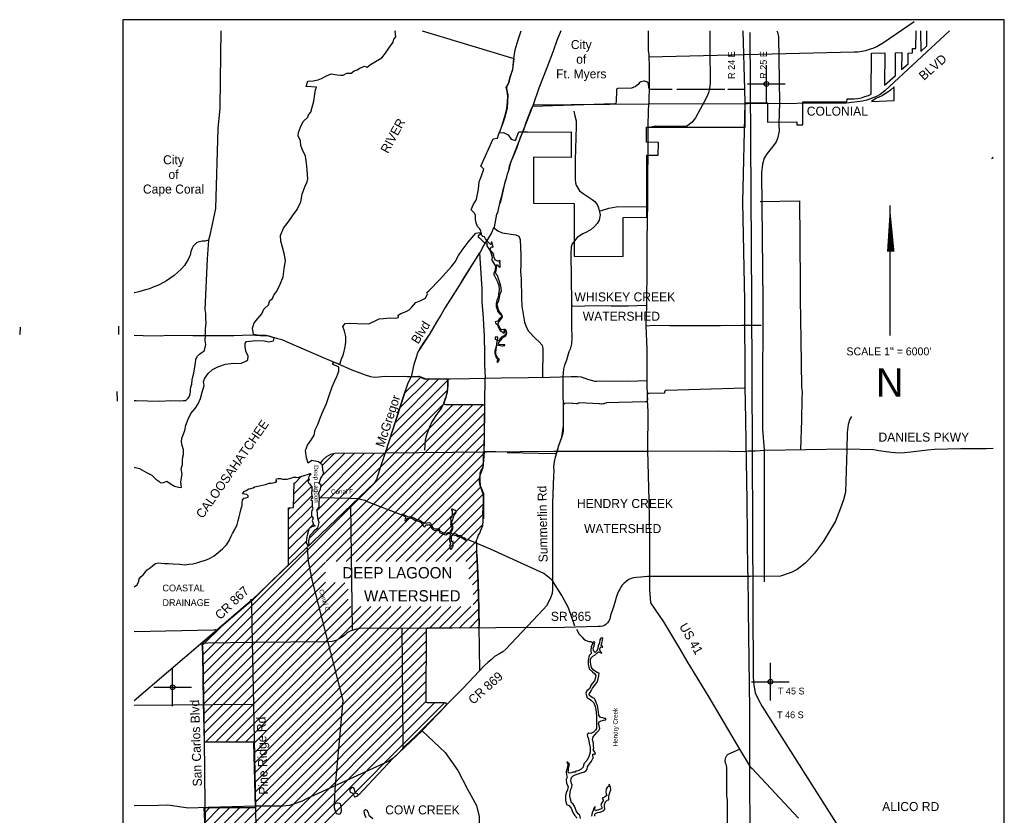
# Model space of a CAD drawing. Extents: x 181614 to 233896, y 763655 to 828051.
# Tile 2 of 2: x 181614 to 233896, y 785806 to 828051. Entities that reach past the tile are written whole.
import ezdxf
from ezdxf.enums import TextEntityAlignment as Align

# ---------------------------------------------------------------- set-up
doc = ezdxf.new("R2010")
doc.units = 0
doc.header["$LTSCALE"] = 800
doc.header["$PDMODE"] = 34
doc.header["$PDSIZE"] = 250
doc.linetypes.add('DASHED', pattern=[0])
doc.linetypes.add('STREAM', pattern=[0])
doc.layers.get('0').update_dxf_attribs({"linetype": 'CONTINUOUS'})
for name, color, linetype in [('BORDER', 1, 'CONTINUOUS'), ('CITY', 14, 'DASHED'), ('MAJROADS', 9, 'CONTINUOUS'), ('RR', 12, 'CONTINUOUS'), ('TEXT', 7, 'CONTINUOUS'), ('TRUNKS', 5, 'STREAM'), ('WATER', 4, 'CONTINUOUS'), ('WSFILL', 13, 'CONTINUOUS'), ('WSHEDS', 3, 'CONTINUOUS')]:
    doc.layers.add(name, color=color, linetype=linetype)

# ---------------------------------------------------------------- blocks, each defined once
blk = doc.blocks.new('TICK')
at = {"color": 0}
for points in [[(500, 0), (500, 1000)], [(0, 500), (1000, 500)]]:
    blk.add_lwpolyline(points, dxfattribs=at)
blk.add_point((500, 500), dxfattribs=at)
blk = doc.blocks.new('*X')
at = {"color": 0}
for p, q in [((201291, 805867), (204342, 808918)), ((201545, 806652), (203868, 808974)), ((201799, 807436), (203334, 808971)), ((202053, 808220), (202907, 809074)), ((202394, 809092), (202397, 809095)), ((201037, 805083), (204331, 808377)), ((191334, 794319), (204615, 807600)), ((191344, 793799), (205144, 807599)), ((191353, 793278), (205673, 807597)), ((197001, 800516), (204149, 807664)), ((197882, 799276), (206201, 807596)), ((198412, 799276), (206317, 807181)), ((198942, 799276), (206310, 806643)), ((199473, 799276), (206303, 806106)), ((200003, 799276), (206292, 805565)), ((197417, 801993), (200452, 805028)), ((197471, 801517), (200984, 805030)), ((197526, 802632), (199920, 805027)), ((197610, 803247), (199389, 805026)), ((197695, 804393), (198318, 805016)), ((197703, 803870), (198857, 805024)), ((200533, 799276), (206266, 805009)), ((201064, 799276), (206214, 804426)), ((196169, 802867), (196967, 803665)), ((196185, 803413), (196578, 803806)), ((201594, 799276), (206050, 803732)), ((196154, 802321), (197105, 803272)), ((202124, 799276), (206098, 803250)), ((195885, 801522), (197125, 802762)), ((202655, 799276), (206247, 802869)), ((195883, 802050), (195972, 802139)), ((195886, 800993), (197137, 802243)), ((203185, 799276), (206247, 802338)), ((195888, 800464), (197119, 801695)), ((203715, 799276), (206247, 801808)), ((195890, 799936), (196960, 801006)), ((196980, 801026), (197218, 801264)), ((204246, 799276), (206212, 801243)), ((195891, 799407), (196834, 800350)), ((204776, 799276), (205870, 800370)), ((205306, 799276), (205891, 799861)), ((191363, 792757), (197853, 799247)), ((205454, 798893), (205909, 799348)), ((191372, 792236), (197853, 798717)), ((205454, 798363), (205930, 798839)), ((191382, 791716), (197853, 798186)), ((191394, 791197), (198366, 798170)), ((191406, 790679), (198884, 798157)), ((205659, 798038), (205948, 798327)), ((191418, 790161), (199062, 797805)), ((205684, 797532), (205964, 797813)), ((205684, 797002), (205978, 797296)), ((191482, 789694), (199062, 797274)), ((192012, 789694), (199204, 796886)), ((192543, 789694), (199735, 796886)), ((193073, 789694), (200265, 796886)), ((193603, 789694), (200795, 796886)), ((194054, 789615), (201326, 796886)), ((194067, 789097), (201856, 796886)), ((194080, 788580), (202386, 796886)), ((194093, 788062), (202917, 796886)), ((194105, 787545), (203447, 796886)), ((194118, 787027), (203977, 796886)), ((203354, 795733), (204508, 796886)), ((203888, 795737), (205038, 796886)), ((204423, 795741), (205568, 796886)), ((204958, 795745), (205989, 796777)), ((205492, 795750), (206000, 796257)), ((191316, 794832), (192429, 795944)), ((194131, 786510), (203189, 795567)), ((191778, 783626), (203187, 795035)), ((192317, 783635), (203185, 794503)), ((192857, 783644), (203183, 793971)), ((193396, 783654), (203181, 793439)), ((193936, 783663), (203180, 792907)), ((194444, 783641), (203178, 792375)), ((194965, 783632), (203185, 791851)), ((195553, 783689), (203656, 791792)), ((196251, 783857), (204185, 791791)), ((191423, 785923), (191716, 786216)), ((191445, 785415), (192246, 786216)), ((191468, 784907), (192777, 786216)), ((191490, 784399), (193307, 786216)), ((191513, 783891), (193837, 786216))]:
    blk.add_line(p, q, dxfattribs=at)

msp = doc.modelspace()

# ---------------------------------------------------------------- linework, layer by layer
at = {"layer": 'BORDER', "color": 0}
msp.add_lwpolyline([(187096, 764451), (233896, 764451), (233896, 828051), (187096, 828051)], close=True, dxfattribs=at)
at = {"layer": 'CITY', "color": 0}
for points in [[(202992, 827451), (207856, 825995), (207790, 825407), (207642, 824955), (207581, 824717), (207483, 824506), (207464, 824406), (207487, 824313), (207525, 824060), (207491, 823349), (207348, 822817), (207249, 822495), (207135, 822186), (207057, 822041), (207301, 822058), (207546, 821937), (207709, 821707), (207945, 821636), (208122, 822105), (208564, 822105), (208583, 822076), (210897, 822103), (210892, 820733), (208888, 820747), (208889, 818315), (211064, 818297), (211056, 815500), (213663, 815481), (213661, 817553), (214917, 817566), (214908, 820851), (215522, 820860), (215532, 821530), (214899, 821541), (214899, 822339), (220143, 822343), (220142, 823630), (221315, 823639), (221320, 822611), (222876, 822619), (222876, 822466), (223202, 822473), (223192, 823684), (225534, 823682), (225543, 823844), (225930, 823844), (226110, 823862), (226320, 823908), (226492, 823967), (226681, 824026), (226833, 824102), (226837, 826274), (227545, 826287), (227532, 824568), (228125, 825094), (228110, 826298), (228448, 826301), (228443, 825408), (228789, 825712), (228795, 826282), (229021, 826283), (229028, 826518), (229201, 826526), (229210, 827451)], [(229452, 827451), (229456, 826367), (229784, 826661), (229788, 827451)], [(233296, 820758), (233242, 820683), (233296, 820724)]]:
    msp.add_lwpolyline(points, dxfattribs=at)
msp.add_lwpolyline([(226846, 823711), (228046, 823756), (228046, 824478), (227848, 824307), (227713, 824207), (227532, 824090), (227406, 824000), (227270, 823946), (227072, 823864)], close=True, dxfattribs=at)
at = {"layer": 'MAJROADS', "color": 0}
msp.add_lwpolyline([(215029, 826073), (225918, 826338, 0.144825), (227481, 826842), (229110, 827955, -0.367714)], format="xyb", dxfattribs=at)
for points in [[(210341, 827451), (210144, 826953), (209939, 826376), (209606, 825491), (209179, 824413), (208879, 823535), (208751, 823268), (208503, 822624), (208358, 822181), (208187, 821797), (207990, 821204), (207666, 820410), (207580, 820084), (207503, 819841), (207442, 819616), (207373, 819382), (207253, 818922), (207175, 818612), (207106, 818386), (207097, 818294), (207045, 818060), (206985, 817792), (206934, 817717), (206803, 817031), (206744, 816923), (206718, 816864), (206709, 816822), (206667, 816739), (206506, 816472), (206455, 816372), (206362, 816263), (206268, 816071), (206056, 815704), (205810, 815337), (205234, 814420), (204945, 813936), (204521, 813269), (204207, 812777), (203970, 812359), (203758, 812034), (203376, 811358), (203113, 810975), (202884, 810624), (202800, 810483), (202723, 810324), (202680, 810173), (202534, 809739), (202395, 809095), (202225, 808752), (201977, 808034), (201403, 806261), (201025, 805049), (200837, 804523), (200717, 804155), (200562, 803645), (200454, 803465), (193976, 797261), (191346, 794991), (187696, 791888)], [(192289, 827451), (192262, 824854), (192250, 823354), (192133, 822265), (192009, 818026), (191705, 816613), (191645, 816345), (191562, 815357), (191449, 812668), (191449, 812668)], [(230984, 827451), (227549, 824271), (227303, 824083), (227108, 823981), (226597, 823779), (226362, 823725), (225508, 823624), (220257, 823576), (214987, 823563), (208874, 823508)], [(214980, 827451), (214993, 826398), (215026, 826214), (215045, 825485), (215030, 824588), (215015, 823642), (214987, 823307), (214963, 822310), (214942, 818388), (214918, 816311), (214922, 815632), (214908, 814911), (214893, 812934), (214893, 812859), (214868, 811795), (214909, 810563), (214922, 808929), (214931, 807856), (214960, 807253), (214945, 805175), (215017, 802543), (215053, 800565), (215064, 798655), (215057, 797784), (215110, 797087), (215807, 796077), (216643, 794663), (217040, 793998), (218199, 792071), (219837, 789310), (220400, 788385), (220500, 788300), (222969, 785651)], [(218255, 827451), (218258, 826543), (218278, 824666), (218250, 824407), (218182, 824172), (218122, 823989), (217943, 823655), (217739, 823304), (217501, 822845), (217324, 822604), (217012, 822388), (215370, 822392), (214963, 822310)], [(221825, 827451), (221847, 827387), (221898, 827132), (221959, 823650), (221929, 822499), (221935, 822126), (221857, 821743), (221773, 821564), (221579, 821308), (221301, 820943), (221147, 820695), (221048, 820386), (220995, 819917), (221071, 813091), (221053, 807739), (221048, 806316), (221153, 805208), (221153, 798195)], [(211040, 823186), (211089, 822948), (211168, 822677), (211161, 822397), (211113, 820595), (211101, 820020), (211103, 819566), (211123, 819388), (211160, 819267), (211346, 818964), (211525, 818828), (212007, 818511), (212148, 818396), (212274, 818233), (212354, 818064), (212439, 817688), (212380, 817414), (212284, 817221), (212132, 817065), (211953, 816915), (211704, 816776), (211509, 816682), (211223, 816485), (211142, 816396), (210952, 816148), (210892, 815985), (210887, 815643), (210922, 813052), (210915, 811787), (210925, 811158), (210916, 810844), (210841, 810561), (210778, 810416), (210641, 809977), (210534, 809699), (210482, 809487), (210462, 809106), (210461, 808408), (210478, 807331), (210473, 806194), (210453, 806089), (210384, 805845), (210211, 805380), (210162, 805210), (210096, 804990), (210050, 804830), (210001, 804573), (209966, 804307), (209970, 804075), (209954, 803833), (209907, 802355), (209907, 799718), (209907, 797808), (209883, 797588), (209803, 797346), (209698, 797130), (209588, 796932), (209433, 796760), (207433, 794627), (207265, 794490), (207055, 794357), (206834, 794236), (206668, 794086), (206469, 793924), (206289, 793752), (205158, 792561), (204449, 791849), (203812, 791187), (203132, 790499), (202624, 790013), (202088, 789493), (201762, 789138), (201602, 788979), (201438, 788833), (201222, 788687), (200984, 788578), (196847, 786682), (196613, 786552), (196159, 786396), (195936, 786335), (195587, 786295), (195231, 786285), (194135, 786285), (191629, 786225), (190570, 786191), (189475, 786346), (188986, 786330), (187696, 786304)], [(220933, 818393), (220941, 818393), (223019, 818437), (223038, 816392), (223053, 813936), (223056, 813224), (223099, 811028), (223107, 809813), (223123, 808556), (223154, 808271), (223143, 807919), (223118, 806788), (223073, 805222)], [(212451, 817899), (212900, 818041), (213280, 818109), (214923, 818126)], [(206766, 817016), (207000, 816832), (207235, 816735), (207961, 816624), (208110, 816553), (208188, 816384), (208224, 815548), (208225, 815058), (208215, 814683), (208235, 814293), (208251, 813273), (208278, 812837), (208411, 811985), (208509, 811756), (208622, 811533), (208998, 811127), (209174, 810966), (209348, 810768), (209388, 810568), (209377, 809069)], [(191645, 816345), (191463, 816298), (191379, 816290), (191295, 816291), (191161, 816250), (191085, 816242), (191010, 816201), (190909, 816118), (190824, 816026), (190781, 815926), (190696, 815751), (190661, 815541), (190627, 815475), (190551, 815324), (190474, 815174), (190364, 815007), (190204, 814824), (190018, 814641), (189824, 814467), (189588, 814309), (189411, 814193), (189243, 814102), (188991, 813962), (188738, 813863), (188503, 813764), (188302, 813707), (187949, 813601), (187705, 813552), (187696, 813551)], [(206031, 815676), (206075, 814838), (206151, 813765), (206154, 813095), (206223, 812214), (206237, 811854), (206275, 811267), (206301, 810287), (206297, 809742), (206333, 809030)], [(191449, 812668), (191476, 812443), (191476, 812326), (191474, 812150), (191490, 811991), (191480, 811756), (191471, 811664), (191470, 811522), (191468, 811354)], [(210954, 812869), (210945, 812836), (212286, 812876), (213015, 812854), (213920, 812856), (214876, 812899)], [(181634, 811728), (181622, 811360)], [(186863, 811782), (186868, 811329)], [(214868, 811795), (215270, 811824), (216125, 811817), (216476, 811815), (216988, 811819), (217658, 811806), (218823, 811806), (219954, 811823), (220993, 811832)], [(181625, 811336), (181614, 811360)], [(187696, 811299), (188177, 811286), (189090, 811263), (189425, 811294), (190799, 811275), (192978, 811284), (193874, 811310), (194385, 811290), (194729, 811279), (194996, 811218), (195247, 811133), (195540, 811072), (195882, 810902), (197728, 810117), (198530, 809776), (199248, 809460), (199958, 809195), (200242, 809101), (200477, 809074), (201030, 809128), (201675, 809107), (201985, 809121), (202195, 809111), (202521, 809109), (202723, 809107), (202831, 809106), (202932, 809055), (203048, 808996), (203157, 808970), (203291, 808985), (203568, 808983), (204473, 808977), (205478, 808994), (207179, 809032), (208638, 809046), (209760, 809062), (210900, 809112), (211235, 809110), (211428, 809083), (211771, 808972), (212147, 808852), (212264, 808851), (212566, 808882), (213915, 808863), (214921, 808898)], [(187696, 807830), (187797, 807828), (188409, 807815), (189054, 807794), (189641, 807823), (190169, 807819), (190311, 807835), (190428, 807834), (190496, 807892), (190555, 807950), (190589, 808000), (190631, 808067), (190674, 808184), (190692, 808284), (190692, 808402), (190710, 808536), (190753, 808703), (190780, 808921), (190815, 809088), (190867, 809280), (190902, 809515), (190928, 809699), (190946, 809858), (190964, 809975), (190964, 810034), (191058, 810192), (191159, 810300), (191310, 810391), (191403, 810458), (191446, 810583), (191490, 810809), (191466, 811010)], [(191466, 811010), (191485, 811287)], [(191485, 811287), (191468, 811354)], [(204339, 808978), (204345, 808651), (204317, 808274), (204222, 807939), (204136, 807697), (204034, 807480), (203924, 807313), (203712, 807038), (203500, 806696), (203372, 806413), (203279, 806179), (203219, 805995), (203149, 805727), (203131, 805451), (203104, 805200)], [(206243, 804751), (206276, 805068), (206320, 807716), (206333, 809030)], [(186780, 808305), (186793, 807802)], [(225776, 806990), (225690, 806836), (225608, 806555), (225553, 806138), (225532, 805233), (225465, 802969), (225363, 802555), (225203, 802121), (224930, 801430), (224287, 800359), (223815, 799730), (223538, 799399), (223312, 799170), (222897, 798862), (222576, 798696), (222012, 798498), (220401, 798482), (215063, 798491), (214949, 798478), (214593, 798447), (214364, 798433), (214200, 798419), (214085, 798382), (213950, 798329), (213817, 798214), (213693, 798120), (213591, 798017), (213535, 797923), (213474, 797805), (213388, 797667), (213306, 797417), (213207, 797105), (213119, 796823), (212983, 796420), (212945, 796239), (212895, 796119), (212824, 796029), (212741, 795941), (212674, 795893), (212573, 795853), (212447, 795828), (212323, 795826), (210537, 795786), (203246, 795734), (199675, 795719), (199481, 795694), (199269, 795627), (199195, 795594), (199052, 795526), (198971, 795458), (198884, 795379), (198806, 795317), (198664, 795229), (198586, 795168), (198451, 795110), (198333, 795062), (198213, 795033), (198052, 795025), (193972, 794975), (191610, 794953), (191244, 794923)], [(233296, 805280), (232941, 805273), (231572, 805261), (230197, 805229), (229811, 805189), (228932, 805096), (228592, 805056), (228320, 805043), (227887, 805077), (227238, 805166), (226967, 805208), (225526, 805241), (221175, 805179), (220681, 805144), (220295, 805132), (220103, 805112), (219301, 805119), (218736, 805134), (214975, 805123), (209970, 805116), (201018, 805030)], [(206228, 801553), (206229, 801684), (206214, 801885), (206232, 802053), (206234, 802363), (206235, 802547), (206237, 802740), (206221, 802874), (206180, 802966), (206123, 803168), (206073, 803311), (206033, 803512), (206026, 803730), (206061, 803872), (206070, 803973), (206096, 804081), (206147, 804173), (206198, 804248), (206224, 804382), (206234, 804634), (206243, 804751), (206236, 804910), (206245, 805069)], [(199282, 795675), (199194, 802246)], [(205896, 799667), (205883, 800220), (205875, 800312), (205867, 800396), (205885, 800446), (205919, 800513), (205970, 800680), (206038, 800789), (206106, 800939), (206174, 801106), (206208, 801190), (206227, 801458), (206228, 801553)], [(206042, 793492), (206010, 795837), (205972, 797555), (205938, 798644), (205896, 799667)], [(193881, 797274), (193918, 797083), (193942, 795926), (194025, 791646), (194138, 786216), (194145, 785057), (194157, 784404), (194155, 784161), (194146, 784010), (194145, 783926), (194120, 783910), (194061, 783893), (193860, 783895), (193675, 783871), (192821, 783894), (192502, 783855), (191849, 783868), (191522, 783862)], [(201912, 795766), (201954, 789708), (201954, 789347)], [(187696, 795570), (191904, 795653), (191991, 795671), (192076, 795630)], [(191296, 794949), (191333, 794362), (191416, 789837), (191440, 786343), (191459, 785530)], [(194001, 791685), (187696, 791628)], [(219175, 781389), (219209, 782587), (219206, 786618), (219166, 786836), (219160, 788319), (219145, 788470), (219087, 788579), (219080, 788730), (219114, 788881), (219157, 788989), (219233, 789048), (219837, 789310)]]:
    msp.add_lwpolyline(points, dxfattribs=at)
at = {"layer": 'RR', "color": 0}
msp.add_lwpolyline([(220389, 827375), (220465, 813086), (220564, 793119), (220592, 792723), (220664, 792315), (220836, 791935), (221047, 791579), (228994, 779044)], dxfattribs=at)
at = {"layer": 'TEXT', "color": 0}
msp.add_line((227824, 818184), (227824, 811284), dxfattribs=at)
msp.add_lwpolyline([(227824, 818184, 0, 400, 0), (227866, 815737, 400, 400, 0)], format="xyseb", dxfattribs=at)
at = {"layer": 'TRUNKS', "color": 0}
for points in [[(197524, 802676), (199181, 802648), (199554, 802631), (199609, 802605), (199961, 802545), (200068, 802474), (201856, 801774)], [(211087, 795857), (210748, 796825), (210396, 797477), (209881, 798286), (209437, 798646), (206610, 799940), (205395, 800445)], [(196879, 799994), (196934, 799306), (197142, 798230), (198773, 791901), (198346, 787190)], [(211173, 795690), (211330, 795422), (211463, 795276), (211566, 795162), (211662, 795103), (211782, 795053), (211878, 795038), (211937, 795032), (211992, 795003), (212053, 794958)], [(198346, 787190), (198314, 786367)]]:
    msp.add_lwpolyline(points, dxfattribs=at)
at = {"layer": 'WATER', "color": 0}
for points in [[(187696, 804283), (187976, 804214), (188351, 804011), (188627, 803875), (188851, 803656), (189010, 803554), (189093, 803461), (189252, 803477), (189420, 803543), (189654, 803391), (189829, 803289), (190038, 803221), (190205, 803203), (190189, 803345), (190165, 803513), (190244, 803923), (190195, 804199), (190255, 804425), (190265, 804651), (190275, 804844), (190309, 804969), (190311, 805212), (190245, 805439), (190205, 805632), (190215, 805833), (190291, 806000), (190385, 806242), (190429, 806518), (190556, 806844), (190701, 807136), (190937, 807411), (191098, 807653), (191209, 807929), (191312, 808271), (191415, 808631), (191382, 808840), (191451, 809024), (191620, 809258), (191856, 809482), (192133, 809623), (192536, 809754), (192964, 809810), (193349, 809799), (193626, 809923), (193736, 809997), (193737, 810182), (193621, 810459), (193590, 810694), (193582, 810869), (193650, 810970), (194145, 811016), (194588, 811005), (194839, 810953), (195091, 811002), (195125, 811135), (194933, 811229), (194682, 811289), (194347, 811283), (194021, 811336), (193981, 811679), (194067, 811955), (194261, 812188), (194464, 812438), (194583, 812672), (194827, 812913), (194896, 813139), (195031, 813247), (195107, 813431), (195268, 813631), (195438, 814006), (195600, 814391), (195661, 814826), (195723, 815261), (195650, 815638), (195577, 815966), (195487, 816293), (195455, 816595), (195617, 816987), (195871, 817304), (196099, 817629), (196353, 817979), (196548, 818380), (196609, 818790), (196746, 819174), (196882, 819450), (196916, 819609), (196886, 820086), (196847, 820430), (196790, 820807), (196609, 821177), (196551, 821362), (196528, 821622), (196404, 821882), (196414, 822066), (196524, 822342), (196669, 822651), (196922, 822876), (196956, 822993), (197066, 823143), (197143, 823410), (197229, 823728), (197282, 824104), (197317, 824322), (197368, 824472), (196824, 824510), (196918, 824794), (197194, 824800), (197463, 824849), (197647, 824923), (197908, 825072), (198160, 825171), (198478, 825127), (198646, 825109), (198788, 825099), (198990, 825215), (199216, 825214), (199367, 825330), (199535, 825396), (199678, 825470), (199922, 825578), (200064, 825535), (200249, 825668), (200510, 825833), (200846, 826032), (201041, 826274), (201218, 826541), (201447, 826857), (201473, 827008), (201591, 827141), (201560, 827443), (201575, 827451)], [(197566, 804509), (197487, 804580), (197119, 804649), (196925, 804507), (196851, 804792), (196795, 805170), (196889, 805462), (197100, 805754), (197243, 805996), (197295, 806272), (197447, 806548), (197592, 806949), (197736, 807283), (197897, 807667), (198042, 808093), (198212, 808553), (198331, 808845), (198450, 809113), (198568, 809388), (198553, 809606), (198219, 809759), (198295, 809859), (198612, 809756), (198681, 809982), (198808, 810300), (198894, 810684), (198929, 810927), (198930, 811228), (198856, 811505), (198766, 811757), (198901, 811924), (199152, 811939), (199529, 811928), (200157, 811908), (200568, 812090), (200702, 812173), (200928, 812189), (201280, 812220), (201557, 812210), (201724, 812234), (201717, 812360), (201859, 812443), (202136, 812559), (202288, 812650), (202422, 812767), (202650, 813042), (202918, 813132), (203162, 813265), (203264, 813490), (203230, 813566), (203365, 813666), (203921, 814257), (204544, 814949), (204730, 815190), (204908, 815533), (205102, 815808), (205431, 816233), (205835, 816717), (206028, 816749), (206040, 816724), (206053, 816658), (206054, 816619), (205960, 816566), (205967, 816527), (206050, 816453), (206295, 816194), (206356, 816238), (206439, 816144), (206420, 816101), (206427, 816037), (206556, 815831), (206615, 815750), (206690, 815521), (206702, 815392), (206673, 815322), (206871, 814967), (206865, 814755), (206785, 814572), (206798, 814502), (206818, 814445), (206992, 814123), (207060, 813944), (207067, 813712), (207044, 813470), (207012, 813302), (206942, 813149), (206919, 812981), (206909, 812821), (206942, 812710), (206992, 812566), (207128, 812399), (207168, 812388), (207200, 812346), (207209, 812290), (207175, 812242), (207074, 812147), (206998, 812051), (206865, 812007), (206874, 811931), (206964, 811881), (207019, 811752), (207078, 811632), (207135, 811556), (207221, 811491), (207267, 811434), (207302, 811415), (207363, 811430), (207363, 811474), (207330, 811517), (207343, 811552), (207356, 811563), (207378, 811546), (207426, 811509), (207426, 811404), (207405, 811317), (207335, 811262), (207213, 811211), (207145, 811139), (207095, 811058), (207072, 811010), (207021, 810999), (206973, 811023), (206995, 811084), (206997, 811149), (207001, 811200), (206868, 811186), (206860, 811081), (206929, 811068), (206947, 811005), (206930, 810831), (206909, 810697), (206846, 810466), (206847, 810343), (206875, 810213), (206911, 810106), (206976, 810036), (206992, 810003), (206983, 809953), (206953, 809903), (206970, 809872), (207001, 809864), (207060, 809929), (207075, 809988), (207070, 810036), (207007, 810082), (206948, 810178), (206897, 810282), (206899, 810387), (206931, 810682), (206952, 810750), (206978, 810778), (207046, 810774), (207138, 810753), (207223, 810731), (207273, 810736), (207347, 810753), (207380, 810760), (207367, 810790), (207291, 810779), (207072, 810809), (207039, 810844), (207046, 810872), (207081, 810929), (207163, 811043), (207248, 811144), (207300, 811188), (207403, 811242), (207457, 811336), (207483, 811426), (207456, 811529), (207415, 811585), (207391, 811609), (207314, 811596), (207205, 811582), (207166, 811617), (207115, 811693), (207029, 811881), (207034, 811979), (207127, 812099), (207218, 812200), (207247, 812266), (207216, 812375), (207174, 812442), (207113, 812521), (207042, 812660), (206998, 812798), (206967, 812891), (206991, 812985), (207052, 813132), (207086, 813276), (207133, 813492), (207190, 813650), (207167, 813894), (207090, 814145), (207041, 814295), (206980, 814472), (206918, 814546), (206883, 814633), (206918, 814736), (206926, 814845), (206924, 814941), (206943, 814998), (206958, 815039), (206984, 815044), (207022, 814989), (207085, 814924), (207124, 814894), (207135, 814896), (207133, 815071), (207091, 815162), (207128, 815197), (207128, 815239), (207062, 815249), (207030, 815219), (206964, 815240), (206887, 815279), (206837, 815342), (206813, 815417), (206784, 815497), (206767, 815556), (206788, 815598), (206707, 815709), (206598, 815811), (206613, 815909), (206625, 815962), (206669, 815982), (206735, 815980), (206763, 815982), (206741, 816038), (206677, 816235), (206642, 816237), (206647, 816204), (206649, 816163), (206656, 816126), (206618, 816110), (206583, 816154), (206511, 816223), (206448, 816295), (206356, 816417), (206290, 816515), (206211, 816532), (206154, 816593), (206130, 816680), (206108, 816825), (206042, 816947), (205929, 817076), (205855, 817261), (205823, 817445), (205824, 817680), (205749, 817797), (205591, 817957), (205685, 818225), (205862, 818500), (205913, 818692), (205974, 819060), (206010, 819445), (206137, 819763), (206256, 820106), (206098, 820282), (206759, 821719), (206985, 821768), (207037, 821935), (207122, 822152), (207215, 822395), (207275, 822570), (207377, 822913), (207488, 823314), (207515, 823682), (207534, 823992), (207502, 824252), (207452, 824453), (207562, 824645), (207657, 825013), (207793, 825414), (207855, 825983), (207916, 826443), (208086, 826978), (208235, 827451)], [(196831, 800277), (196922, 800134), (196976, 800111), (196969, 800379), (197038, 800680), (197190, 800847), (197299, 800963), (197450, 801071), (197511, 801347), (197453, 801590), (197429, 801783), (197414, 802043), (197507, 802176), (197516, 802369), (197526, 802645), (197503, 802922), (197579, 803122), (197630, 803331), (197522, 803432), (197599, 803708), (197760, 803958), (197710, 804135), (197695, 804394), (197566, 804509)], [(187696, 797933), (187697, 797934), (187849, 798050), (187942, 798234), (187960, 798359), (188061, 798484), (188171, 798576), (188289, 798742), (188382, 798842), (188550, 798950), (188676, 799075), (188819, 799174), (188970, 799215), (189121, 799197), (189296, 799171), (189514, 799170), (189765, 799151), (190117, 799140), (190376, 799114), (190602, 799137), (190812, 799153), (191021, 799210), (191290, 799292), (191475, 799358), (191684, 799440), (191937, 799589), (192147, 799763), (192374, 799963), (192593, 800162), (192754, 800421), (192754, 800429), (192839, 800630), (192907, 800772), (193043, 800988), (193153, 801239), (193222, 801464), (193265, 801657), (193316, 801866), (193376, 802091), (193428, 802250), (193429, 802392), (193446, 802535), (193522, 802643), (193615, 802667), (193740, 802700), (193749, 802775), (193683, 802834), (193549, 802852), (193440, 802870), (193474, 802928), (193541, 802995), (193634, 803061), (193785, 803144), (193886, 803160), (194003, 803192), (194087, 803242), (194263, 803283), (194498, 803331), (194674, 803372), (194767, 803413), (194867, 803438), (194959, 803446), (195077, 803462), (195194, 803486), (195262, 803553), (195237, 803595), (195246, 803670), (195338, 803686), (195463, 803685), (195572, 803659), (195714, 803658), (195815, 803658), (195941, 803690), (196058, 803731), (196159, 803764), (196293, 803763), (196393, 803746)], [(196393, 803746), (196536, 803795), (196662, 803828), (196779, 803869), (196905, 803910), (197039, 803951), (197098, 803926), (197072, 803901), (197005, 803842), (196971, 803776), (196954, 803700), (196978, 803633), (196919, 803533), (196944, 803466), (196994, 803399), (197068, 803315), (197118, 803256), (197126, 803172), (197125, 803063), (197116, 802912), (197123, 802770), (197156, 802644), (197089, 802611), (197080, 802544), (197139, 802519), (197146, 802427), (197137, 802343), (197137, 802226), (197178, 802083), (197169, 802041), (197135, 801983), (197101, 801899), (197100, 801724), (197150, 801648), (197199, 801589), (197174, 801539), (197148, 801447), (197181, 801346), (197222, 801254), (197297, 801170), (197205, 801145), (197129, 801129), (197079, 801096), (196961, 801013), (196927, 800862), (196892, 800737), (196866, 800595), (196840, 800469), (196831, 800277)], [(211395, 785629), (211354, 785814), (211263, 785881), (211163, 786049), (211098, 786251), (210982, 786436), (210923, 786469), (210858, 786671), (210825, 786847), (210835, 787039), (210886, 787198), (210937, 787307), (210946, 787407), (210913, 787491), (210881, 787659), (210907, 787818), (211008, 787901), (211109, 787950), (211268, 788016), (211428, 788065), (211612, 788114), (211688, 788189), (211739, 788256), (211765, 788373), (211824, 788473), (211892, 788565), (211985, 788681), (212044, 788823), (212078, 788882), (212053, 788949), (212046, 789058), (212129, 789057), (212205, 789082), (212163, 789099), (212130, 789199), (212072, 789284), (212106, 789367), (212090, 789484), (212075, 789635), (212025, 789811), (212068, 789970), (212153, 790078), (212246, 790187), (212372, 790311), (212415, 790412), (212390, 790571), (212349, 790688), (212383, 790772), (212493, 790830), (212610, 790862), (212744, 790878), (212736, 790954), (212669, 790954), (212577, 790980), (212452, 790997), (212369, 791124), (212353, 791274), (212337, 791417), (212289, 791635), (212247, 791744), (212206, 791845), (212132, 792004), (212007, 792064), (211873, 792165), (211857, 792241), (211900, 792324), (211950, 792407), (212027, 792549), (212103, 792649), (212196, 792766), (212272, 792874), (212323, 793058), (212374, 793217), (212375, 793359), (212292, 793376), (212225, 793427), (212133, 793470), (212058, 793537), (211984, 793655), (211935, 793806), (211927, 793956), (211920, 794074), (211962, 794174), (212055, 794249), (212172, 794323), (212257, 794415), (212341, 794490), (212441, 794455), (212516, 794413), (212458, 794506), (212417, 794598), (212426, 794640), (212468, 794757), (212535, 794731), (212585, 794731), (212560, 794773), (212494, 794824), (212528, 794941), (212563, 795083), (212580, 795233), (212480, 795217), (212420, 795125), (212394, 794958), (212326, 794800), (212308, 794641), (212241, 794524), (212173, 794449), (212123, 794483), (212082, 794567), (212058, 794684), (212109, 794801), (212152, 794993), (212068, 795019), (212042, 794944), (211958, 794760), (211948, 794551), (211963, 794392), (211846, 794284), (211794, 794041), (211801, 793840), (211858, 793589), (212024, 793428), (212141, 793335), (212215, 793235), (212173, 793076), (212130, 792942), (212020, 792800), (211944, 792692), (211876, 792525), (211724, 792409), (211682, 792284), (211714, 792166), (211739, 792040), (211856, 791998), (211981, 791905), (212039, 791837), (212097, 791778), (212163, 791585), (212212, 791443), (212219, 791242), (212235, 791091), (212233, 790848), (212240, 790589), (212239, 790413), (212180, 790321), (212087, 790221), (211936, 790155), (211835, 790173), (211751, 790089), (211767, 789997), (211825, 789863), (211857, 789637), (211897, 789402), (211904, 789151), (211835, 788917), (211725, 788716), (211573, 788533), (211539, 788366), (211421, 788258), (211269, 788175), (211152, 788151), (211110, 788101), (211001, 788093), (210892, 788060), (210783, 788036), (210733, 788103), (210759, 788204), (210751, 788321), (210803, 788522), (210670, 788648), (210719, 788522), (210701, 788363), (210659, 788246), (210633, 788121), (210657, 787953), (210689, 787811), (210638, 787702), (210654, 787501), (210745, 787333), (210693, 787166), (210625, 787007), (210591, 786840), (210589, 786606), (210647, 786388), (210780, 786328), (210888, 786185), (210979, 785958), (211078, 785807), (211211, 785647)], [(212150, 785766), (212150, 785859), (212201, 785917), (212310, 785950), (212436, 785974), (212553, 786023), (212637, 786056), (212679, 786140), (212664, 786291), (212673, 786383), (212724, 786516), (212808, 786608), (212892, 786624), (212893, 786716), (212893, 786825), (212919, 786900), (212945, 787017), (212996, 787151), (212988, 787293), (212923, 787461), (212897, 787361), (212813, 787278), (212753, 787186), (212736, 787044), (212752, 786943), (212785, 786851), (212717, 786801), (212658, 786768), (212549, 786718), (212591, 786626), (212599, 786567), (212514, 786459), (212472, 786350), (212529, 786241), (212529, 786166), (212453, 786124), (212344, 786100), (212193, 786042), (212160, 786135), (212170, 786277), (212085, 786152), (212068, 786060), (212017, 785943), (211982, 785768)], [(200006, 785667), (199941, 785839), (199900, 786023), (199918, 786079), (199983, 786114), (200055, 786079), (200109, 785948), (200159, 785812), (200361, 785633)]]:
    msp.add_lwpolyline(points, dxfattribs=at)
for points in [[(201889, 801755), (202050, 801681), (202105, 801638), (202118, 801618), (202094, 801581), (202064, 801502), (202082, 801448), (202095, 801422), (202143, 801409), (202158, 801417), (202178, 801509), (202201, 801566), (202214, 801579), (202358, 801595), (202444, 801578), (202592, 801469), (202778, 801424), (202826, 801404), (202944, 801333), (202993, 801241), (203034, 801176), (203063, 801154), (203089, 801132), (203141, 801135), (203163, 801172), (203152, 801198), (203172, 801213), (203200, 801222), (203287, 801229), (203357, 801247), (203383, 801220), (203418, 801188), (203473, 801051), (203552, 800977), (203618, 800944), (203703, 800931), (203784, 800936), (203836, 800953), (203862, 800951), (203882, 800908), (203900, 800851), (203904, 800818), (203933, 800799), (204033, 800773), (204171, 800710), (204219, 800695), (204284, 800715), (204326, 800752), (204387, 800772), (204420, 800781), (204468, 800757), (204440, 800405), (204462, 800349), (204478, 800294), (204500, 800235), (204476, 800202), (204470, 800159), (204444, 800135), (204479, 800089), (204472, 800065), (204453, 800036), (204459, 800002), (204472, 799960), (204499, 799941), (204523, 799952), (204558, 799960), (204581, 799995), (204579, 800030), (204614, 800065), (204631, 800089), (204635, 800316), (204628, 800343), (204583, 800340), (204534, 800351), (204549, 800650), (204616, 800701), (204721, 800675), (204800, 800660), (204876, 800618), (204948, 800597), (205018, 800593), (205305, 800415), (205327, 800445), (205305, 800476), (205241, 800519), (205219, 800537), (205178, 800534), (205143, 800525), (205112, 800573), (205090, 800621), (205068, 800639), (205040, 800658), (205038, 800663), (204968, 800638), (204918, 800647), (204863, 800688), (204776, 800727), (204684, 800777), (204666, 800779), (204629, 800751), (204583, 800738), (204533, 800777), (204509, 800820), (204539, 800866), (204591, 800973), (204626, 801100), (204597, 801174), (204575, 801266), (204566, 801381), (204586, 801445), (204622, 801526), (204642, 801598), (204672, 801683), (204696, 801762), (204722, 801819), (204772, 801825), (204791, 801911), (204776, 801982), (204708, 802008), (204636, 802037), (204588, 802067), (204542, 802065), (204536, 802014), (204573, 801982), (204586, 801947), (204584, 801866), (204571, 801825), (204580, 801766), (204567, 801694), (204565, 801630), (204498, 801573), (204485, 801534), (204511, 801458), (204509, 801410), (204499, 801325), (204494, 801252), (204530, 801194), (204545, 801152), (204556, 801069), (204541, 800988), (204489, 800914), (204463, 800846), (204426, 800827), (204354, 800796), (204273, 800774), (204134, 800780), (204033, 800845), (203967, 800871), (203939, 800884), (203926, 800943), (203902, 800995), (203899, 801015), (203825, 800997), (203696, 801008), (203618, 801020), (203561, 801068), (203523, 801140), (203501, 801208), (203451, 801284), (203427, 801312), (203359, 801334), (203246, 801316), (203115, 801294), (203043, 801329), (202927, 801398), (202824, 801474), (202745, 801496), (202666, 801506), (202559, 801587), (202465, 801624), (202229, 801649), (201971, 801781), (201921, 801790), (201891, 801768)], [(199360, 787261), (199281, 787281), (199200, 787229), (199148, 787168), (199150, 787092), (199167, 787052), (199221, 787011), (199309, 786984), (199326, 786936), (199389, 786790), (199430, 786781), (199518, 786815), (199581, 786872), (199581, 786913), (199544, 786938), (199453, 786990), (199381, 787215)], [(198308, 786228), (198345, 786100), (198401, 785942), (198438, 785898), (198521, 785859), (198623, 785882), (198691, 785963), (198703, 786070), (198688, 786273), (198645, 786389), (198597, 786435), (198527, 786448), (198466, 786446), (198389, 786425), (198311, 786364)]]:
    msp.add_lwpolyline(points, close=True, dxfattribs=at)
at = {"layer": 'WSHEDS', "color": 0}
for points in [[(220119, 824345), (220027, 827451, -0.012432)], [(216261, 824345), (215118, 824339, -0.402119), (215018, 824434), (215009, 824646, 0.315509), (214940, 824737), (214802, 824781, 0.12948), (214752, 824783), (214589, 824749, 0.179341), (214530, 824712), (214449, 824604, -0.075301), (214427, 824583), (214295, 824489, -0.062674), (214273, 824477), (214135, 824424, -0.088145), (214100, 824417), (213394, 824406, 0.407834), (213296, 824306), (213293, 823689, -0.403179), (213196, 823590), (208852, 823448), (207607, 820280), (207568, 820043)], [(220144, 808480), (220125, 813147, 0.004082), (220125, 813149), (220019, 818355, -0.010788), (220019, 818359), (220140, 823642, 0.013127), (220140, 823647), (220119, 824345, -0.012432)], [(206276, 805068), (206276, 805068), (206298, 805728, 0.00509), (206298, 805730), (206321, 807494, 0.417152), (206221, 807596), (204468, 807601, -0.002428), (204467, 807601), (204239, 807604, -0.527553), (204148, 807741), (204232, 807950, 0.03195), (204236, 807962), (204315, 808263, 0.031133), (204317, 808275), (204349, 808517, 0.032841), (204350, 808530), (204350, 808817, -0.001888), (204350, 808817), (204350, 808876, 0.41833), (204250, 808977), (203178, 808970, -0.101181), (203138, 808978), (202851, 809098, 0.106269), (202810, 809106), (202395, 809095)], [(220144, 808480), (215946, 808365, 0.406194), (215849, 808265), (215849, 808212), (215032, 808205, 0.424494), (214933, 808101), (214943, 807859, -0.419291), (214846, 807754), (212751, 807700, 0.099986), (212712, 807691), (212632, 807655, -0.075357), (212603, 807647), (212528, 807638, -0.069036), (212500, 807638), (212394, 807654, 0.027197), (212383, 807655), (211337, 807701, 0.16197), (211276, 807684), (211249, 807665, -0.189718), (211178, 807649), (210973, 807680, 0.046146), (210954, 807681), (210567, 807669, 0.404445), (210471, 807569), (210471, 807050), (210471, 806515, -0.035997), (210470, 806500), (210380, 805882, -0.042202), (210376, 805865), (210232, 805419, 0.004298), (210232, 805418), (210125, 805068, -0.335332), (210028, 804997), (207501, 805045)], [(220283, 798676), (220243, 802498, 0.002002), (220243, 802499), (220146, 807793, -0.003585), (220146, 807794), (220144, 808480, 0.004082)], [(205896, 799667), (205938, 798645, -0.002675), (205938, 798644), (205972, 797555, -0.002391), (205972, 797554), (206009, 795855, -0.418184), (205910, 795753), (203288, 795732, 0.410904), (203189, 795632), (203176, 791893, 0.415195), (203276, 791792), (204169, 791792, -0.659904), (204241, 791623), (202979, 790302, -0.011701), (202976, 790298), (201440, 788835, 0.014134), (201436, 788831), (199615, 786886)], [(220283, 798676), (220303, 796696, 0.000044), (220303, 796696), (220358, 791428, -0.002027), (220358, 791427), (220382, 781329, -0.414907), (220282, 781229), (218082, 781229, 0.414214), (217982, 781129), (217982, 781029)]]:
    msp.add_lwpolyline(points, format="xyb", dxfattribs=at)
for points in [[(219061, 824345), (216511, 824345)], [(220119, 824345), (219211, 824345)], [(207410, 819568), (207133, 818302)], [(206032, 815669), (205810, 815337), (204945, 813936), (204207, 812777), (203970, 812359), (203758, 812034), (203376, 811358), (202800, 810483), (202723, 810324), (202680, 810173), (202534, 809739), (202395, 809095)], [(202395, 809095), (202225, 808752), (201020, 805030)], [(201020, 805030), (198347, 805023), (198110, 804964), (197874, 804816), (197696, 804668), (197566, 804509)], [(206271, 805069), (206198, 804248), (206050, 803846), (206050, 803578), (206073, 803311), (206247, 802885), (206247, 802357), (206247, 801553)], [(206901, 805098), (206276, 805118), (206271, 805069)], [(195892, 799099), (195883, 802133), (196149, 802151), (196186, 803453)], [(194187, 783667), (191525, 783622), (191410, 786216), (194138, 786216), (194052, 789694), (191429, 789694), (191380, 791798), (191333, 794362), (191311, 794966), (192077, 795645), (193737, 797056), (193986, 797254), (194967, 798226), (195892, 799099)], [(202977, 790300), (204205, 789141), (204877, 788192), (205392, 787203), (205866, 786332), (206019, 785739), (206019, 780860)]]:
    msp.add_lwpolyline(points, dxfattribs=at)

# ---------------------------------------------------------------- block references
at = {"color": 0, "xscale": 2, "yscale": 2, "zscale": 2}
for p in [(220264, 823644), (220477, 791896), (188730, 791608)]:
    msp.add_blockref('TICK', p, dxfattribs=at)
at = {"layer": 'WSFILL', "color": 0}
msp.add_blockref('*X', (0, 0), dxfattribs=at)
msp.add_blockref('*X', (0, 0), dxfattribs=at)

# ---------------------------------------------------------------- texts
at = {"layer": 'MAJROADS', "color": 0}
for s, p in [('DANIELS PKWY', (227215, 805648)), ('SR 865', (209816, 796130)), ('ALICO RD', (227409, 786031))]:
    msp.add_text(s, height=480, dxfattribs=at).set_placement(p)
for s, rotation, p in [('CR 867', 44, (192264, 796163)), ('US 41', 300, (216617, 795839)), ('CR 869', 41.8458, (205696, 791663))]:
    msp.add_text(s, height=480, rotation=rotation, dxfattribs=at).set_placement(p)
at = {"layer": 'TEXT', "color": 0}
for s, height, p in [('City', 480, (211432, 826491)), ('of', 480, (211432, 825714)), ('Ft. Myers', 480, (211432, 824936)), ('City', 480, (189781, 820371)), ('of', 480, (189781, 819594)), ('Cape Coral', 480, (189781, 818817)), ('WHISKEY CREEK', 480, (213745, 813092)), ('WATERSHED', 480, (213564, 812064)), ('SCALE 1" = 6000\'', 420, (227768, 810229)), ('N', 1500, (227810, 808034)), ('HENDRY CREEK', 480, (213755, 802122)), ('WATERSHED', 480, (213632, 800790)), ('DEEP LAGOON', 600, (201666, 798384)), ('WATERSHED', 600, (202460, 797160)), ('COW CREEK', 480, (203001, 785854))]:
    msp.add_text(s, height=height, dxfattribs=at).set_placement(p, align=Align.CENTER)
for s, height, rotation, p in [('R 24 E', 360, 90, (219588, 824901)), ('R 25 E', 360, 90, (221287, 824908)), ('BLVD', 480, 41, (229620, 824798)), ('Blvd', 480, 58, (202772, 810794)), ('McGregor', 480, 72, (200953, 805314)), ('Summerlin Rd', 480, 91, (209652, 799244)), ('San Carlos Blvd', 480, 91.8881, (191291, 787348)), ('Pine Ridge Rd', 480, 91.8881, (194806, 786912))]:
    msp.add_text(s, height=height, rotation=rotation, dxfattribs=at).set_placement(p)
for s, height, p in [('COLONIAL', 480, (223407, 822954)), ('COASTAL', 360, (189193, 797696)), ('DRAINAGE', 360, (189193, 796919)), ('T 45 S', 360, (221871, 792223)), ('T 46 S', 360, (221826, 790962))]:
    msp.add_text(s, height=height, dxfattribs=at).set_placement(p)
at = {"layer": 'TRUNKS', "color": 0}
for s, rotation, p in [('Deep Lagoon', 270.5899, (197235, 804392)), ('Canal F', 1.0729, (198150, 802869)), ('Canal C', 287.4127, (197506, 797763)), ('Hendry Creek', 90, (213360, 789465))]:
    msp.add_text(s, height=240, rotation=rotation, dxfattribs=at).set_placement(p)
for p in [(199592, 786677), (199669, 786504), (199864, 786321), (199737, 785850)]:
    msp.add_text('.', height=100, dxfattribs=at).set_placement(p)
at = {"layer": 'WATER', "color": 0}
for s, rotation, p in [('RIVER', 61.3895, (201169, 820913)), ('CALOOSAHATCHEE', 55, (191332, 801530))]:
    msp.add_text(s, height=480, rotation=rotation, dxfattribs=at).set_placement(p)

doc.saveas('drawing.dxf')
